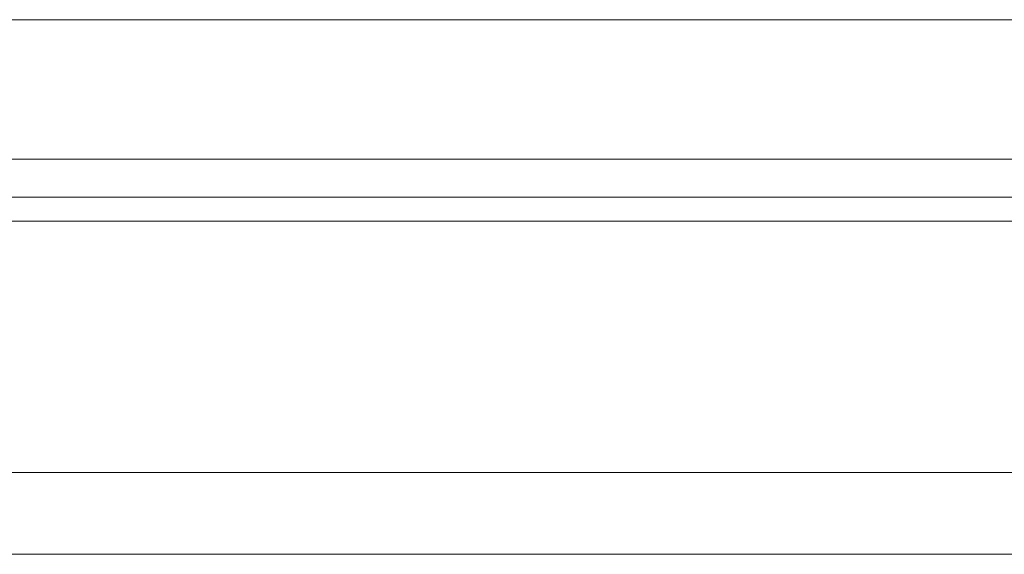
# Model space of a CAD drawing. Header units: millimetres. Extents: x 46 to 338, y 99 to 208.
# Tile 22 of 51: x 246 to 261, y 116 to 124. Entities that reach past the tile are written whole.
import ezdxf

# ---------------------------------------------------------------- set-up
doc = ezdxf.new("R2010")
doc.units = ezdxf.units.MM
doc.layers.add('OUT', color=3, linetype='Continuous')

msp = doc.modelspace()

# ---------------------------------------------------------------- linework, layer by layer
at = {"layer": 'OUT', "color": 0, "linetype": 'Continuous', "lineweight": 15}
for p, q in [((302.564, 123.695), (214.564, 123.695)), ((302.564, 121.645), (214.564, 121.645)), ((334.564, 121.091), (188.691, 121.091)), ((314.564, 120.738), (188.636, 120.738)), ((334.564, 117.045), (187.514, 117.045)), ((314.564, 115.845), (148.564, 115.845))]:
    msp.add_line(p, q, dxfattribs=at)

doc.saveas('drawing.dxf')
